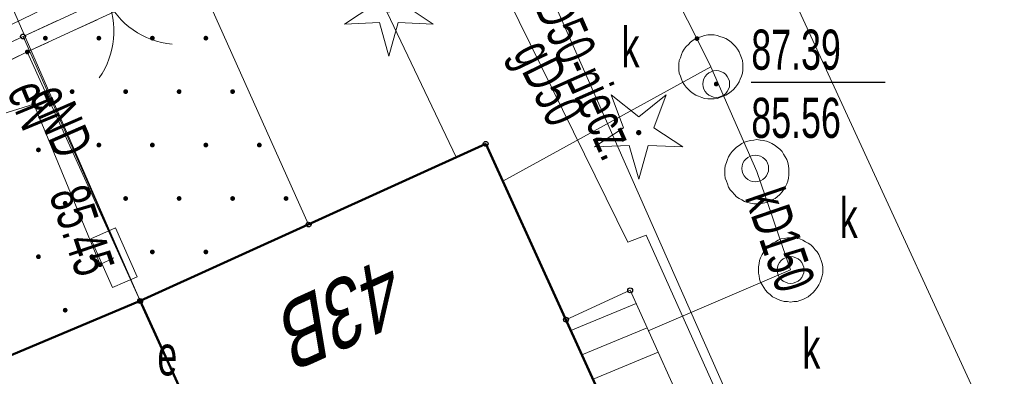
# Model space of a CAD drawing. Header units: metres. Extents: x 7504240 to 7504745, y 5782869 to 5783359.
# Tile 54 of 93: x 7504521.42 to 7504539.83, y 5782997.38 to 5783004.05. Entities that reach past the tile are written whole.
import ezdxf
from ezdxf.enums import TextEntityAlignment as Align

# ---------------------------------------------------------------- set-up
doc = ezdxf.new("R2010")
doc.units = ezdxf.units.M
doc.header["$MEASUREMENT"] = 0
for name, pattern in [('1.5_0.5', [2, 1.5, -0.5]), ('219-500', [0]), ('egug-500', [1, 0.5, -0.5]), ('otob_500', [0]), ('sutp_500', [0])]:
    doc.linetypes.add(name, pattern=pattern)
doc.layers.get('0').update_dxf_attribs({"color": 2, "linetype": 'CONTINUOUS', "lineweight": 5})
for name, color, linetype in [('203-punkt graniczny', 7, 'CONTINUOUS'), ('218-kontur użytku gruntowego', 7, 'CONTINUOUS'), ('219-działka ewidencyjna', 7, 'CONTINUOUS'), ('312-budynek ewidencyjny', 7, 'CONTINUOUS'), ('352-schody', 7, 'CONTINUOUS'), ('Adres nieruchomości (na budynku)', 7, 'CONTINUOUS'), ('brama', 7, 'CONTINUOUS'), ('drzewo iglaste', 7, 'CONTINUOUS'), ('jezdnia', 7, 'CONTINUOUS'), ('komora podziemna', 7, 'CONTINUOUS'), ('przewód elektroenergetyczny podziemny', 7, 'CONTINUOUS'), ('przewód elektroenergetyczny podziemny-Atr1', 7, 'CONTINUOUS'), ('przewód gazowy', 7, 'CONTINUOUS'), ('przewód gazowy-Atr1', 7, 'CONTINUOUS'), ('przewód kanalizacyjny', 7, 'CONTINUOUS'), ('przewód kanalizacyjny-Atr1', 7, 'CONTINUOUS'), ('przewód telekomunikacyjny napowietrzny', 7, 'CONTINUOUS'), ('przewód wodociągowy', 7, 'CONTINUOUS'), ('Punkt budynku', 7, 'CONTINUOUS'), ('rzędna', 7, 'CONTINUOUS'), ('rzędna-Atr2', 7, 'CONTINUOUS'), ('rzędna-Atr3', 7, 'CONTINUOUS'), ('szafa elektroenergetyczna lub kontener', 7, 'CONTINUOUS'), ('szafa elektroenergetyczna lub kontener-Atr17', 7, 'CONTINUOUS'), ('wjazd do podziemia', 7, 'CONTINUOUS'), ('właz do komory lub kanału - okrągły', 7, 'CONTINUOUS'), ('właz do komory lub kanału - okrągły-Atr17', 7, 'CONTINUOUS')]:
    doc.layers.add(name, color=color, linetype=linetype)
doc.styles.get("Standard").update_dxf_attribs({"font": 'Working1250', "width": 0.75})

# ---------------------------------------------------------------- blocks, each defined once
blk = doc.blocks.new('PW01')
at = {"linetype": 'Continuous', "lineweight": 13}
h = blk.add_hatch(color=0, dxfattribs=at)
edge = h.paths.add_edge_path()
edge.add_arc((0, 0), 0.045, 0, 360)
blk = doc.blocks.new('US18')
at = {"color": 0, "linetype": 'Continuous', "lineweight": 13}
for p, q in [((-0.5, -0.25), (-0.5, 0.25)), ((-0.5, 0.25), (0.5, 0.25)), ((0.5, -0.25), (0.5, 0.25)), ((-0.5, -0.25), (0.5, -0.25))]:
    blk.add_line(p, q, dxfattribs=at)
blk = doc.blocks.new('OP011')
at = {"linetype": 'Continuous', "lineweight": 13}
h = blk.add_hatch(color=0, dxfattribs=at)
edge = h.paths.add_edge_path()
edge.add_arc((0, 0), 0.05, 0, 360)
at = {"color": 0, "linetype": 'Continuous', "lineweight": 13}
for p, q in [((-0.283, 0.093), (-0.512, 0.706)), ((-0.512, 0.706), (0, 0.299)), ((0, 0.299), (0.512, 0.706)), ((0.512, 0.706), (0.283, 0.093)), ((-0.828, -0.268), (-0.283, 0.093)), ((0.283, 0.093), (0.828, -0.268)), ((-0.175, -0.24), (-0.828, -0.268)), ((0, -0.87), (-0.175, -0.24)), ((0.175, -0.24), (0, -0.87)), ((0.828, -0.268), (0.175, -0.24))]:
    blk.add_line(p, q, dxfattribs=at)
blk = doc.blocks.new('US22')
at = {"color": 0, "linetype": 'Continuous', "lineweight": 13}
blk.add_circle((0, 0), 0.25, dxfattribs=at)
blk = doc.blocks.new('OK02')
at = {"color": 0, "linetype": 'Continuous', "lineweight": 0}
for centre, start, end in [((-1.5, 0), 0, 60), ((1.5, 0), 120, 180)]:
    blk.add_arc(centre, 1.5, start, end, dxfattribs=at)
blk = doc.blocks.new('203')
at = {"linetype": 'Continuous', "lineweight": 0}
h = blk.add_hatch(color=0, dxfattribs=at)
edge = h.paths.add_edge_path()
edge.add_arc((0, 0), 0.045, 0, 360)
blk = doc.blocks.new('PUNKTBUD')
at = {"color": 0}
blk.add_circle((0, 0), 0.045, dxfattribs=at)
blk = doc.blocks.new('PW02')
at = {"linetype": 'Continuous', "lineweight": 13}
h = blk.add_hatch(color=0, dxfattribs=at)
edge = h.paths.add_edge_path()
edge.add_arc((0, 0), 0.045, 0, 360)

msp = doc.modelspace()

# ---------------------------------------------------------------- linework, layer by layer
at = {"layer": '218-kontur użytku gruntowego', "color": 3, "linetype": 'egug-500', "lineweight": 18, "flags": 128}
for points in [[(7504533.76, 5783009.08), (7504521.56, 5783003.45)], [(7504521.56, 5783003.45), (7504509.82, 5782997.71)]]:
    msp.add_lwpolyline(points, dxfattribs=at)
at = {"layer": '219-działka ewidencyjna', "color": 7, "linetype": '219-500', "lineweight": 18, "flags": 128}
for points in [[(7504521.56, 5783003.45), (7504533.76, 5783009.08)], [(7504544.97, 5782984.69), (7504533.76, 5783009.08)], [(7504509.82, 5782997.71), (7504521.56, 5783003.45)], [(7504521.56, 5783003.45), (7504523.67, 5782998.79)], [(7504523.67, 5782998.79), (7504527.49, 5782990.39)]]:
    msp.add_lwpolyline(points, dxfattribs=at)
at = {"layer": '312-budynek ewidencyjny', "color": 7, "linetype": 'Continuous', "lineweight": 50, "flags": 128}
for points in [[(7504530.13, 5783001.73), (7504523.67, 5782998.79)], [(7504532.91, 5782995.62), (7504530.13, 5783001.73)], [(7504523.67, 5782998.79), (7504517.3, 5782996.11)], [(7504523.67, 5782998.79), (7504527.49, 5782990.39)], [(7504527.49, 5782990.39), (7504523.67, 5782998.79)]]:
    msp.add_lwpolyline(points, dxfattribs=at)
at = {"layer": '352-schody', "color": 7, "linetype": 'Continuous', "lineweight": 18, "flags": 128}
msp.add_lwpolyline([(7504532.91, 5782995.62), (7504534.11, 5782996.16), (7504532.83, 5782998.99), (7504531.63, 5782998.44)], close=True, dxfattribs=at)
msp.add_lwpolyline([(7504532.91, 5782995.62), (7504534.11, 5782996.16), (7504532.83, 5782998.99), (7504531.63, 5782998.44)], close=True, dxfattribs=at)
for points in [[(7504531.722, 5782998.237), (7504532.941, 5782998.744)], [(7504531.929, 5782997.781), (7504533.147, 5782998.288)], [(7504532.136, 5782997.326), (7504533.354, 5782997.832)]]:
    msp.add_lwpolyline(points, dxfattribs=at)
at = {"layer": 'brama', "color": 7, "linetype": 'otob_500', "lineweight": 18, "flags": 128}
for points in [[(7504524.6, 5783005.18), (7504521.48, 5783003.74)], [(7504521.48, 5783003.74), (7504518.85, 5783002.52)]]:
    msp.add_lwpolyline(points, dxfattribs=at)
at = {"layer": 'jezdnia', "color": 7, "linetype": '1.5_0.5', "lineweight": 18, "flags": 128}
msp.add_lwpolyline([(7504523.13, 5783008.03), (7504523.86, 5783006.45), (7504524.33, 5783005.34), (7504524.6, 5783005.18), (7504521.48, 5783003.74), (7504518.85, 5783002.52), (7504518.45, 5783002.34), (7504517.89, 5783003.61), (7504517.19, 5783005.17)], close=True, dxfattribs=at)
at = {"layer": 'komora podziemna', "color": 34, "linetype": 'Continuous', "lineweight": 18, "flags": 128}
for points in [[(7504534.94, 5783003.17), (7504534.94, 5783003.11), (7504534.93, 5783003.05), (7504534.91, 5783003), (7504534.89, 5783002.94), (7504534.87, 5783002.89), (7504534.84, 5783002.84), (7504534.8, 5783002.79), (7504534.76, 5783002.75), (7504534.72, 5783002.71), (7504534.67, 5783002.67), (7504534.62, 5783002.64), (7504534.57, 5783002.62), (7504534.51, 5783002.6), (7504534.46, 5783002.58), (7504534.4, 5783002.57), (7504534.34, 5783002.57), (7504534.28, 5783002.57), (7504534.22, 5783002.58), (7504534.17, 5783002.6), (7504534.11, 5783002.62), (7504534.06, 5783002.64), (7504534.01, 5783002.67), (7504533.96, 5783002.71), (7504533.92, 5783002.75), (7504533.88, 5783002.79), (7504533.84, 5783002.84), (7504533.81, 5783002.89), (7504533.79, 5783002.94), (7504533.77, 5783003), (7504533.75, 5783003.05), (7504533.74, 5783003.11), (7504533.74, 5783003.17), (7504533.74, 5783003.23), (7504533.75, 5783003.29), (7504533.77, 5783003.34), (7504533.79, 5783003.4), (7504533.81, 5783003.45), (7504533.84, 5783003.5), (7504533.88, 5783003.55), (7504533.92, 5783003.59), (7504533.96, 5783003.63), (7504534.01, 5783003.67), (7504534.06, 5783003.7), (7504534.11, 5783003.72), (7504534.17, 5783003.74), (7504534.22, 5783003.76), (7504534.28, 5783003.77), (7504534.34, 5783003.77), (7504534.4, 5783003.77), (7504534.46, 5783003.76), (7504534.51, 5783003.74), (7504534.57, 5783003.72), (7504534.62, 5783003.7), (7504534.67, 5783003.67), (7504534.72, 5783003.63), (7504534.76, 5783003.59), (7504534.8, 5783003.55), (7504534.84, 5783003.5), (7504534.87, 5783003.45), (7504534.89, 5783003.4), (7504534.91, 5783003.34), (7504534.93, 5783003.29), (7504534.94, 5783003.23)], [(7504535.8, 5783001.21), (7504535.8, 5783001.15), (7504535.79, 5783001.09), (7504535.78, 5783001.03), (7504535.76, 5783000.98), (7504535.73, 5783000.92), (7504535.7, 5783000.87), (7504535.67, 5783000.83), (7504535.63, 5783000.78), (7504535.58, 5783000.74), (7504535.54, 5783000.71), (7504535.48, 5783000.68), (7504535.43, 5783000.65), (7504535.38, 5783000.63), (7504535.32, 5783000.62), (7504535.26, 5783000.61), (7504535.2, 5783000.61), (7504535.14, 5783000.61), (7504535.08, 5783000.62), (7504535.03, 5783000.63), (7504534.97, 5783000.65), (7504534.92, 5783000.68), (7504534.87, 5783000.71), (7504534.82, 5783000.74), (7504534.78, 5783000.78), (7504534.74, 5783000.83), (7504534.7, 5783000.87), (7504534.67, 5783000.92), (7504534.65, 5783000.98), (7504534.63, 5783001.03), (7504534.61, 5783001.09), (7504534.6, 5783001.15), (7504534.6, 5783001.21), (7504534.6, 5783001.26), (7504534.61, 5783001.32), (7504534.63, 5783001.38), (7504534.65, 5783001.44), (7504534.67, 5783001.49), (7504534.7, 5783001.54), (7504534.74, 5783001.59), (7504534.78, 5783001.63), (7504534.82, 5783001.67), (7504534.87, 5783001.7), (7504534.92, 5783001.74), (7504534.97, 5783001.76), (7504535.03, 5783001.78), (7504535.08, 5783001.79), (7504535.14, 5783001.8), (7504535.2, 5783001.81), (7504535.26, 5783001.8), (7504535.32, 5783001.79), (7504535.38, 5783001.78), (7504535.43, 5783001.76), (7504535.48, 5783001.74), (7504535.54, 5783001.7), (7504535.58, 5783001.67), (7504535.63, 5783001.63), (7504535.67, 5783001.59), (7504535.7, 5783001.54), (7504535.73, 5783001.49), (7504535.76, 5783001.44), (7504535.78, 5783001.38), (7504535.79, 5783001.32), (7504535.8, 5783001.26)], [(7504536.43, 5782999.37), (7504536.43, 5782999.31), (7504536.42, 5782999.26), (7504536.4, 5782999.2), (7504536.38, 5782999.14), (7504536.36, 5782999.09), (7504536.33, 5782999.04), (7504536.29, 5782998.99), (7504536.25, 5782998.95), (7504536.21, 5782998.91), (7504536.16, 5782998.87), (7504536.11, 5782998.84), (7504536.06, 5782998.82), (7504536, 5782998.8), (7504535.95, 5782998.78), (7504535.89, 5782998.78), (7504535.83, 5782998.77), (7504535.77, 5782998.78), (7504535.71, 5782998.78), (7504535.65, 5782998.8), (7504535.6, 5782998.82), (7504535.55, 5782998.84), (7504535.49, 5782998.87), (7504535.45, 5782998.91), (7504535.4, 5782998.95), (7504535.36, 5782998.99), (7504535.33, 5782999.04), (7504535.3, 5782999.09), (7504535.27, 5782999.14), (7504535.25, 5782999.2), (7504535.24, 5782999.26), (7504535.23, 5782999.31), (7504535.23, 5782999.37), (7504535.23, 5782999.43), (7504535.24, 5782999.49), (7504535.25, 5782999.55), (7504535.27, 5782999.6), (7504535.3, 5782999.66), (7504535.33, 5782999.71), (7504535.36, 5782999.75), (7504535.4, 5782999.8), (7504535.45, 5782999.84), (7504535.49, 5782999.87), (7504535.55, 5782999.9), (7504535.6, 5782999.93), (7504535.65, 5782999.95), (7504535.71, 5782999.96), (7504535.77, 5782999.97), (7504535.83, 5782999.97), (7504535.89, 5782999.97), (7504535.95, 5782999.96), (7504536, 5782999.95), (7504536.06, 5782999.93), (7504536.11, 5782999.9), (7504536.16, 5782999.87), (7504536.21, 5782999.84), (7504536.25, 5782999.8), (7504536.29, 5782999.75), (7504536.33, 5782999.71), (7504536.36, 5782999.66), (7504536.38, 5782999.6), (7504536.4, 5782999.55), (7504536.42, 5782999.49), (7504536.43, 5782999.43)]]:
    msp.add_lwpolyline(points, close=True, dxfattribs=at)
at = {"layer": 'przewód elektroenergetyczny podziemny', "color": 1, "linetype": 'Continuous', "lineweight": 18, "flags": 128}
for points in [[(7504520.73, 5783005.54), (7504523.67, 5782998.79)], [(7504518.54, 5783001.97), (7504518.76, 5783001.56), (7504521.68, 5783002.47), (7504522.92, 5782999.47), (7504523.18, 5782999.6)]]:
    msp.add_lwpolyline(points, dxfattribs=at)
at = {"layer": 'przewód gazowy', "color": 52, "linetype": 'Continuous', "lineweight": 18, "flags": 128}
for points in [[(7504534.59, 5782996.09), (7504534.89, 5782996.5), (7504528.81, 5783010.26)], [(7504534.48, 5782996.33), (7504534.63, 5782996.67), (7504533.13, 5783000.02), (7504532.79, 5782999.89), (7504528.32, 5783008.98), (7504527.99, 5783009.86)]]:
    msp.add_lwpolyline(points, dxfattribs=at)
at = {"layer": 'przewód kanalizacyjny', "color": 34, "linetype": 'Continuous', "lineweight": 18, "flags": 128}
for points in [[(7504529.44, 5783012.82), (7504534.08, 5783003.7), (7504534.34, 5783003.17), (7504530.45, 5783001.03)], [(7504534.34, 5783003.17), (7504535.2, 5783001.21), (7504535.83, 5782999.37), (7504533.17, 5782998.23)]]:
    msp.add_lwpolyline(points, dxfattribs=at)
at = {"layer": 'przewód telekomunikacyjny napowietrzny', "color": 30, "linetype": 'sutp_500', "lineweight": 18, "flags": 128}
for points in [[(7504511.55, 5782999.25), (7504555.84, 5783020.76)], [(7504555.84, 5783020.76), (7504511.55, 5782999.25)]]:
    msp.add_lwpolyline(points, dxfattribs=at)
at = {"layer": 'przewód wodociągowy', "color": 5, "linetype": 'Continuous', "lineweight": 18, "flags": 128}
msp.add_lwpolyline([(7504524.33, 5783012.49), (7504524.46, 5783012.22), (7504529.58, 5783001.48)], dxfattribs=at)
at = {"layer": 'rzędna-Atr2', "color": 7, "flags": 128}
msp.add_lwpolyline([(7504535.096, 5783002.885), (7504537.601, 5783002.885)], dxfattribs=at)
at = {"layer": 'wjazd do podziemia', "color": 7, "linetype": 'Continuous', "lineweight": 18, "flags": 128}
for points in [[(7504521.48, 5783003.74), (7504523.67, 5782998.79), (7504526.82, 5783000.22), (7504524.6, 5783005.18)], [(7504518.85, 5783002.52), (7504521.08, 5782997.7), (7504523.67, 5782998.79), (7504521.48, 5783003.74)]]:
    msp.add_lwpolyline(points, close=True, dxfattribs=at)

# ---------------------------------------------------------------- block references
at = {"layer": '203-punkt graniczny', "color": 7, "linetype": 'Continuous', "lineweight": 18}
for p in [(7504521.56, 5783003.45), (7504523.67, 5782998.79)]:
    msp.add_blockref('203', p, dxfattribs=at)
at = {"layer": 'brama', "color": 7, "linetype": 'Continuous', "lineweight": 18, "rotation": 204.775}
msp.add_blockref('OK02', (7504523.04, 5783004.46), dxfattribs=at)
at = {"layer": 'drzewo iglaste', "color": 94, "linetype": 'Continuous', "lineweight": 18}
for p in [(7504528.32, 5783004.24), (7504532.99, 5783001.94)]:
    msp.add_blockref('OP011', p, dxfattribs=at)
at = {"layer": 'Punkt budynku', "color": 5, "linetype": 'Continuous', "lineweight": 18}
for p in [(7504521.48, 5783003.74), (7504530.13, 5783001.73), (7504526.82, 5783000.22), (7504532.83, 5782998.99), (7504523.67, 5782998.79), (7504531.63, 5782998.44)]:
    msp.add_blockref('PUNKTBUD', p, dxfattribs=at)
at = {"layer": 'rzędna', "color": 34, "linetype": 'Continuous', "lineweight": 18}
for p in [(7504534.08, 5783003.7), (7504534.44, 5783002.85)]:
    msp.add_blockref('PW01', p, dxfattribs=at)
at = {"layer": 'rzędna', "color": 1, "linetype": 'Continuous', "lineweight": 18}
for p in [(7504521.68, 5783002.47), (7504522.92, 5782999.47)]:
    msp.add_blockref('PW01', p, dxfattribs=at)
at = {"layer": 'szafa elektroenergetyczna lub kontener', "color": 1, "linetype": 'Continuous', "lineweight": 18, "rotation": 293.941}
msp.add_blockref('US18', (7504523.18, 5782999.6), dxfattribs=at)
at = {"layer": 'wjazd do podziemia', "color": 7, "linetype": 'Continuous', "lineweight": 18}
for p in [(7504521.898, 5783003.708), (7504522.898, 5783003.708), (7504523.898, 5783003.708), (7504524.898, 5783003.708), (7504522.398, 5783002.708), (7504523.398, 5783002.708), (7504524.398, 5783002.708), (7504525.398, 5783002.708), (7504521.768, 5783001.618), (7504522.898, 5783001.708), (7504523.898, 5783001.708), (7504524.898, 5783001.708), (7504525.898, 5783001.708), (7504523.398, 5783000.708), (7504524.398, 5783000.708), (7504525.398, 5783000.708), (7504526.398, 5783000.708), (7504522.268, 5783000.618), (7504521.768, 5782999.618), (7504522.768, 5782999.618), (7504523.898, 5782999.708), (7504524.898, 5782999.708), (7504522.268, 5782998.618)]:
    msp.add_blockref('PW02', p, dxfattribs=at)
at = {"layer": 'właz do komory lub kanału - okrągły', "color": 7, "linetype": 'Continuous', "lineweight": 18}
for p in [(7504534.44, 5783002.85), (7504535.17, 5783001.27), (7504535.83, 5782999.37)]:
    msp.add_blockref('US22', p, dxfattribs=at)

# ---------------------------------------------------------------- texts
at = {"layer": 'Adres nieruchomości (na budynku)', "color": 7, "linetype": 'Continuous', "lineweight": 25, "oblique": 15, "width": 0.79}
msp.add_text('43B', height=1.25, rotation=204.42, dxfattribs=at).set_placement((7504527.56, 5782998.61), align=Align.MIDDLE_CENTER)
at = {"layer": 'przewód elektroenergetyczny podziemny-Atr1', "color": 1, "width": 0.667}
for s, rotation, p in [('eN', -67.543, (7504521.682, 5783002.464)), ('eND', -66.464, (7504522.2, 5783002.165))]:
    msp.add_text(s, height=0.75, rotation=rotation, dxfattribs=at).set_placement(p, align=Align.MIDDLE_CENTER)
at = {"layer": 'przewód gazowy-Atr1', "color": 52, "width": 0.667}
for s, rotation, p in [('gD50-niecz.', -66.161, (7504531.953, 5783003.148)), ('gD50', -63.814, (7504531.32, 5783002.88))]:
    msp.add_text(s, height=0.75, rotation=rotation, dxfattribs=at).set_placement(p, align=Align.MIDDLE_CENTER)
at = {"layer": 'przewód kanalizacyjny-Atr1', "color": 34, "width": 0.667}
msp.add_text('kD150', height=0.75, rotation=-71.099, dxfattribs=at).set_placement((7504535.637, 5782999.934), align=Align.MIDDLE_CENTER)
at = {"layer": 'rzędna-Atr2', "color": 34, "width": 0.667}
msp.add_text('87.39', height=0.75, dxfattribs=at).set_placement((7504535.096, 5783002.893), align=Align.BOTTOM_LEFT)
at = {"layer": 'rzędna-Atr2', "color": 1, "width": 0.667}
msp.add_text('85.45', height=0.75, rotation=288.673, dxfattribs=at).set_placement((7504522.317, 5783000.904), align=Align.MIDDLE_LEFT)
at = {"layer": 'rzędna-Atr3', "color": 34, "width": 0.667}
msp.add_text('85.56', height=0.75, dxfattribs=at).set_placement((7504535.096, 5783001.617), align=Align.BOTTOM_LEFT)
at = {"layer": 'szafa elektroenergetyczna lub kontener-Atr17', "color": 1, "width": 0.667}
msp.add_text('e', height=0.75, dxfattribs=at).set_placement((7504523.992, 5782997.772), align=Align.MIDDLE_LEFT)
at = {"layer": 'właz do komory lub kanału - okrągły-Atr17', "color": 7, "width": 0.667}
for p in [(7504532.67, 5783003.54), (7504536.752, 5783000.344), (7504536.051, 5782997.9)]:
    msp.add_text('k', height=0.75, dxfattribs=at).set_placement(p, align=Align.MIDDLE_LEFT)

doc.saveas('drawing.dxf')
